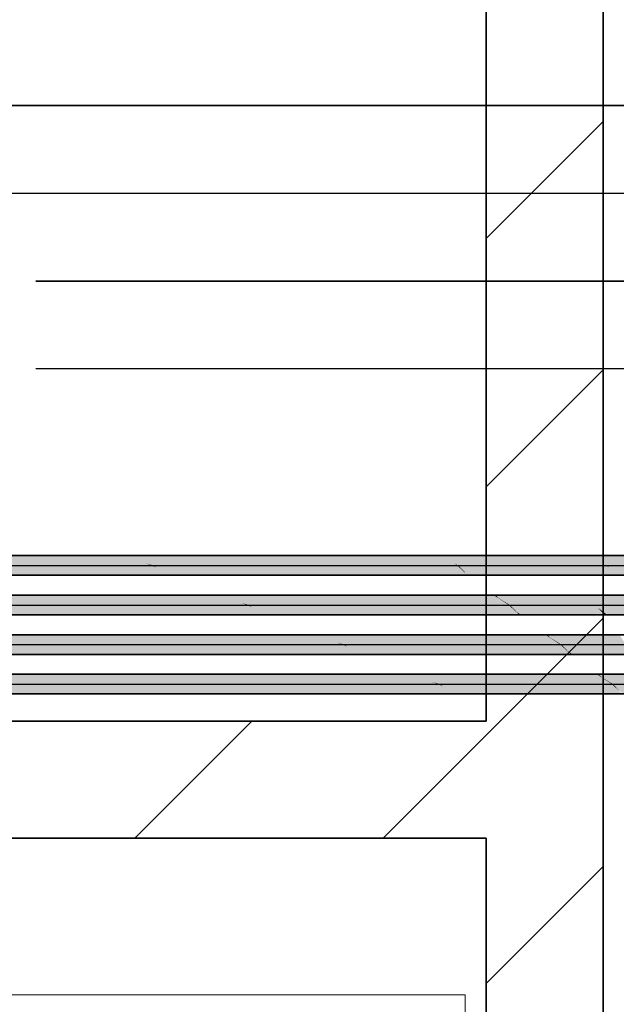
# Model space of a CAD drawing. Extents: x 635 to 1785, y -95 to 499.
# Tile 79 of 110: x 1184 to 1204, y 76 to 109. Entities that reach past the tile are written whole.
import ezdxf
from ezdxf.lldxf.tags import DXFTag

# ---------------------------------------------------------------- set-up
doc = ezdxf.new("R2010")
doc.units = 0
doc.layers.get('0').update_dxf_attribs({"lineweight": 35})
for name, color, linetype, lineweight, true_color in [('A_Wand_allgemein', 7, 'Continuous', 35, 0x585858), ('H_Ruecklauf', 5, 'Continuous', 35, 0x0000ff), ('H_Ruecklauf_Beschriftung', 5, 'Continuous', 18, 0x0000ff), ('H_Vorlauf', 1, 'Continuous', 25, 0xff0000), ('Rohrleitung', 1, 'Continuous', 35, 0xff0000), ('Rohrleitung-Shading', 1, 'Continuous', 35, 0xff0000)]:
    doc.layers.add(name, color=color, linetype=linetype, lineweight=lineweight, true_color=true_color)
doc.styles.get("Standard").update_dxf_attribs({"font": 'arial.ttf'})
tags = doc.linetypes.add('fein_strichliert', pattern=[4, 1, -2, 1]).pattern_tags.tags
tags[8:9] = [DXFTag(74, 4), DXFTag(75, 0), DXFTag(340, '0'), DXFTag(46, 0.0), DXFTag(50, 0.0), DXFTag(44, 0.0), DXFTag(45, 0.0)]
tags[6:7] = [DXFTag(74, 4), DXFTag(75, 0), DXFTag(340, '0'), DXFTag(46, 0.0), DXFTag(50, 0.0), DXFTag(44, 0.0), DXFTag(45, 0.0)]
tags[4:5] = [DXFTag(74, 4), DXFTag(75, 0), DXFTag(340, '0'), DXFTag(46, 0.0), DXFTag(50, 0.0), DXFTag(44, 0.0), DXFTag(45, 0.0)]
tags = doc.linetypes.add('STRICHPUNKT2', pattern=[12.7, 6.35, -3.175, 0, -3.175]).pattern_tags.tags
tags[10:11] = [DXFTag(74, 4), DXFTag(75, 0), DXFTag(340, '0'), DXFTag(46, 0.0), DXFTag(50, 0.0), DXFTag(44, 0.0), DXFTag(45, 0.0)]
tags[8:9] = [DXFTag(74, 4), DXFTag(75, 0), DXFTag(340, '0'), DXFTag(46, 0.0), DXFTag(50, 0.0), DXFTag(44, 0.0), DXFTag(45, 0.0)]
tags[6:7] = [DXFTag(74, 4), DXFTag(75, 0), DXFTag(340, '0'), DXFTag(46, 0.0), DXFTag(50, 0.0), DXFTag(44, 0.0), DXFTag(45, 0.0)]
tags[4:5] = [DXFTag(74, 4), DXFTag(75, 0), DXFTag(340, '0'), DXFTag(46, 0.0), DXFTag(50, 0.0), DXFTag(44, 0.0), DXFTag(45, 0.0)]

# ---------------------------------------------------------------- blocks, each defined once
blk = doc.blocks.new('Shading-A06HSU8SNL', base_point=(1210.342, 90.657))
at = {"layer": 'Rohrleitung-Shading', "color": 12, "true_color": 0xd90000}
for points in [[(1188.491, 90.735), (1187.563, 91.072), (1140.345, 90.735), (1137.448, 91.072)], [(1188.548, 90.735), (1187.563, 91.072), (1188.276, 90.813)], [(1188.548, 90.735), (1198.93, 90.735), (1187.563, 91.072), (1198.419, 91.072)], [(1198.966, 90.735), (1198.419, 91.072), (1198.812, 90.813)], [(1198.966, 90.735), (1204.055, 90.735), (1198.419, 91.072), (1203.741, 91.072)], [(1207.32, 91.072), (1203.741, 91.072), (1207.508, 90.735), (1204.055, 90.735)], [(1142.567, 90.398), (1189.19, 90.398), (1140.512, 90.735), (1188.491, 90.735)], [(1188.491, 90.735), (1188.548, 90.735), (1188.276, 90.813)], [(1188.548, 90.735), (1188.491, 90.735), (1188.653, 90.657)], [(1189.19, 90.398), (1188.548, 90.735), (1188.653, 90.657)], [(1189.19, 90.398), (1199.297, 90.398), (1188.548, 90.735), (1198.93, 90.735)], [(1198.93, 90.735), (1198.966, 90.735), (1198.812, 90.813)], [(1198.966, 90.735), (1198.93, 90.735), (1199.015, 90.657)], [(1199.297, 90.398), (1198.966, 90.735), (1199.015, 90.657)], [(1198.966, 90.735), (1199.297, 90.398), (1202.586, 90.735), (1203.019, 90.398)], [(1203.019, 90.398), (1204.258, 90.398), (1202.586, 90.735), (1204.055, 90.735)], [(1204.082, 90.735), (1204.055, 90.735), (1204.102, 90.657)], [(1207.6, 90.398), (1207.508, 90.735), (1204.102, 90.657), (1204.082, 90.735)], [(1207.6, 90.398), (1204.102, 90.657), (1204.258, 90.398)]]:
    blk.add_solid(points, dxfattribs=at)
blk = doc.blocks.new('Shading-A06HSU8YNL', base_point=(1210.52, 89.306))
at = {"layer": 'Rohrleitung-Shading', "color": 12, "true_color": 0xd90000}
for points in [[(1147.71, 89.721), (1191.753, 89.384), (1190.824, 89.721)], [(1147.71, 89.721), (1149.935, 89.462), (1191.753, 89.384), (1150.774, 89.384)], [(1190.824, 89.721), (1200.691, 89.384), (1200.18, 89.721)], [(1190.824, 89.721), (1191.537, 89.462), (1200.691, 89.384), (1191.81, 89.384)], [(1200.348, 89.617), (1200.18, 89.721), (1200.376, 89.591)], [(1200.235, 89.721), (1200.18, 89.721), (1200.348, 89.617)], [(1203.539, 89.721), (1200.235, 89.721), (1200.727, 89.384), (1200.348, 89.617)], [(1200.572, 89.462), (1200.727, 89.384), (1200.376, 89.591), (1200.348, 89.617)], [(1203.539, 89.721), (1200.727, 89.384), (1203.623, 89.384)], [(1203.623, 89.384), (1205.091, 89.384), (1203.539, 89.721), (1204.777, 89.721)], [(1192.451, 89.047), (1191.753, 89.384), (1151.122, 89.306), (1150.774, 89.384)], [(1192.451, 89.047), (1151.122, 89.306), (1152.829, 89.047)], [(1191.537, 89.462), (1191.753, 89.384), (1191.81, 89.384)], [(1191.753, 89.384), (1191.915, 89.306), (1191.81, 89.384)], [(1191.915, 89.306), (1200.691, 89.384), (1191.81, 89.384)], [(1191.915, 89.306), (1192.451, 89.047), (1200.691, 89.384), (1201.058, 89.047)], [(1200.691, 89.384), (1200.727, 89.384), (1200.572, 89.462)], [(1200.727, 89.384), (1200.691, 89.384), (1200.776, 89.306)], [(1200.776, 89.306), (1200.917, 89.177), (1200.727, 89.384), (1200.956, 89.151)], [(1203.623, 89.384), (1200.727, 89.384), (1201.114, 89.047), (1200.956, 89.151)], [(1200.917, 89.177), (1201.058, 89.047), (1200.956, 89.151)], [(1203.723, 89.306), (1203.623, 89.384), (1203.964, 89.047), (1201.114, 89.047)], [(1204.056, 89.047), (1205.295, 89.047), (1203.623, 89.384), (1205.091, 89.384)], [(1204.056, 89.047), (1203.723, 89.306), (1203.964, 89.047)], [(1200.956, 89.151), (1201.058, 89.047), (1201.114, 89.047)]]:
    blk.add_solid(points, dxfattribs=at)
blk = doc.blocks.new('Shading-A06HSU94NL', base_point=(1210.698, 87.955))
at = {"layer": 'Rohrleitung-Shading', "color": 12, "true_color": 0xd90000}
for points in [[(1157.972, 88.37), (1195.014, 88.033), (1194.086, 88.37)], [(1157.972, 88.37), (1160.196, 88.111), (1195.014, 88.033), (1161.036, 88.033)], [(1194.086, 88.37), (1202.452, 88.033), (1201.94, 88.37)], [(1194.086, 88.37), (1194.799, 88.111), (1202.452, 88.033), (1195.072, 88.033)], [(1202.109, 88.266), (1201.94, 88.37), (1202.137, 88.24)], [(1201.996, 88.37), (1201.94, 88.37), (1202.109, 88.266)], [(1202.488, 88.033), (1201.996, 88.37), (1202.109, 88.266)], [(1202.488, 88.033), (1204.492, 88.357), (1201.996, 88.37), (1204.484, 88.37)], [(1202.333, 88.111), (1202.488, 88.033), (1202.137, 88.24), (1202.109, 88.266)], [(1204.659, 88.033), (1204.64, 88.111), (1202.488, 88.033), (1204.492, 88.357)], [(1195.713, 87.696), (1195.014, 88.033), (1161.384, 87.955), (1161.036, 88.033)], [(1195.713, 87.696), (1161.384, 87.955), (1163.091, 87.696)], [(1194.799, 88.111), (1195.014, 88.033), (1195.072, 88.033)], [(1195.014, 88.033), (1195.177, 87.955), (1195.072, 88.033)], [(1195.177, 87.955), (1202.452, 88.033), (1195.072, 88.033)], [(1195.177, 87.955), (1195.713, 87.696), (1202.452, 88.033), (1202.819, 87.696)], [(1202.452, 88.033), (1202.488, 88.033), (1202.333, 88.111)], [(1202.488, 88.033), (1202.452, 88.033), (1202.537, 87.955)], [(1202.537, 87.955), (1202.677, 87.826), (1202.488, 88.033), (1202.717, 87.8)], [(1204.659, 88.033), (1202.488, 88.033), (1202.874, 87.696), (1202.717, 87.8)], [(1202.677, 87.826), (1202.819, 87.696), (1202.717, 87.8)], [(1204.76, 87.955), (1204.659, 88.033), (1205.001, 87.696), (1202.874, 87.696)], [(1202.717, 87.8), (1202.819, 87.696), (1202.874, 87.696)]]:
    blk.add_solid(points, dxfattribs=at)
blk = doc.blocks.new('Shading-A06HSU96NL', base_point=(1218.861, 86.949))
at = {"layer": 'Rohrleitung-Shading', "color": 12, "true_color": 0xd90000}
for points in [[(1168.234, 87.019), (1170.458, 86.76), (1198.276, 86.682), (1171.298, 86.682)], [(1168.234, 87.019), (1198.276, 86.682), (1197.347, 87.019)], [(1197.347, 87.019), (1198.061, 86.76), (1204.212, 86.682), (1198.333, 86.682)], [(1197.347, 87.019), (1204.212, 86.682), (1203.701, 87.019)], [(1203.756, 87.019), (1203.701, 87.019), (1203.87, 86.915)], [(1203.87, 86.915), (1203.701, 87.019), (1203.898, 86.889)], [(1204.248, 86.682), (1205.532, 87), (1203.756, 87.019), (1205.521, 87.019)], [(1204.248, 86.682), (1203.756, 87.019), (1203.87, 86.915)], [(1204.094, 86.76), (1204.248, 86.682), (1203.898, 86.889), (1203.87, 86.915)], [(1205.696, 86.682), (1205.677, 86.76), (1204.248, 86.682), (1205.532, 87)], [(1198.975, 86.345), (1198.276, 86.682), (1171.646, 86.604), (1171.298, 86.682)], [(1198.975, 86.345), (1171.646, 86.604), (1173.353, 86.345)], [(1198.061, 86.76), (1198.276, 86.682), (1198.333, 86.682)], [(1198.276, 86.682), (1198.438, 86.604), (1198.333, 86.682)], [(1198.438, 86.604), (1204.212, 86.682), (1198.333, 86.682)], [(1198.438, 86.604), (1198.975, 86.345), (1204.212, 86.682), (1204.579, 86.345)], [(1204.212, 86.682), (1204.248, 86.682), (1204.094, 86.76)], [(1204.248, 86.682), (1204.212, 86.682), (1204.297, 86.604)], [(1204.297, 86.604), (1204.438, 86.475), (1204.248, 86.682), (1204.477, 86.449)], [(1205.696, 86.682), (1204.248, 86.682), (1204.635, 86.345), (1204.477, 86.449)]]:
    blk.add_solid(points, dxfattribs=at)
blk = doc.blocks.new('Wand-A06HSUH6NL', base_point=(713.182, 81.415))
at = {"color": 0, "linetype": 'ByBlock', "lineweight": -2, "ltscale": 0.35}
for p, q in [((713.182, 85.415), (1199.924, 85.415)), ((713.182, 81.415), (1199.924, 81.415))]:
    blk.add_line(p, q, dxfattribs=at)
at = {"color": 0, "lineweight": -2}
for p, q in [((1187.915, 81.415), (1191.915, 85.415)), ((1196.4, 81.415), (1199.924, 84.939))]:
    blk.add_line(p, q, dxfattribs=at)
blk = doc.blocks.new('Wand-A06HSUI4NL', base_point=(1199.924, 44.907))
at = {"color": 0, "linetype": 'ByBlock', "lineweight": -2, "ltscale": 0.35}
for p, q in [((1199.924, 85.415), (1199.924, 179.614)), ((1203.924, 44.907), (1203.924, 130.697)), ((1199.924, 44.907), (1199.924, 81.415))]:
    blk.add_line(p, q, dxfattribs=at)
at = {"color": 0, "lineweight": -2}
for p, q in [((1199.924, 101.909), (1203.924, 105.909)), ((1199.924, 93.424), (1203.924, 97.424)), ((1199.924, 84.939), (1203.924, 88.939)), ((1199.924, 76.454), (1203.924, 80.454))]:
    blk.add_line(p, q, dxfattribs=at)
blk = doc.blocks.new('Teilstrecke-A06HSVWCNL', base_point=(1187.608, 66.388))
at = {"color": 0, "linetype": 'ByBlock', "lineweight": -2, "ltscale": 0.25}
blk.add_line((1411.535, 97.449), (1187.758, 97.449), dxfattribs=at)
blk = doc.blocks.new('Teilstrecke-A06HSVWQNL', base_point=(1190.608, 65.513))
at = {"color": 0, "linetype": 'ByBlock', "lineweight": -2, "ltscale": 0.35}
blk.add_line((1416.535, 100.449), (1190.758, 100.449), dxfattribs=at)
blk = doc.blocks.new('Stahlrohr nach DIN 2448-A06HSW1ENL', base_point=(1129.255, 86.345))
at = {"color": 0, "linetype": 'ByBlock', "lineweight": -2, "ltscale": 0.35}
for p, q in [((1249.739, 87.019), (1129.255, 87.019)), ((1129.255, 86.345), (1249.739, 86.345))]:
    blk.add_line(p, q, dxfattribs=at)
at = {"color": 0, "linetype": 'STRICHPUNKT2', "lineweight": 25, "ltscale": 0.25}
blk.add_line((1129.255, 86.682), (1249.739, 86.682), dxfattribs=at)
blk = doc.blocks.new('Stahlrohr nach DIN 2448-A06HSW1INL', base_point=(1130.603, 87.696))
at = {"color": 0, "linetype": 'ByBlock', "lineweight": -2, "ltscale": 0.35}
for p, q in [((1251.173, 88.37), (1130.603, 88.37)), ((1130.603, 87.696), (1251.173, 87.696))]:
    blk.add_line(p, q, dxfattribs=at)
at = {"color": 0, "linetype": 'STRICHPUNKT2', "lineweight": 25, "ltscale": 0.25}
blk.add_line((1130.603, 88.033), (1251.173, 88.033), dxfattribs=at)
blk = doc.blocks.new('Stahlrohr nach DIN 2448-A06HSW1MNL', base_point=(1132.037, 89.047))
at = {"color": 0, "linetype": 'ByBlock', "lineweight": -2, "ltscale": 0.35}
for p, q in [((1265.675, 89.721), (1132.037, 89.721)), ((1132.037, 89.047), (1265.675, 89.047))]:
    blk.add_line(p, q, dxfattribs=at)
at = {"color": 0, "linetype": 'STRICHPUNKT2', "lineweight": 25, "ltscale": 0.25}
blk.add_line((1132.037, 89.384), (1265.675, 89.384), dxfattribs=at)
blk = doc.blocks.new('Stahlrohr nach DIN 2448-A06HSW1QNL', base_point=(1133.471, 90.398))
at = {"color": 0, "linetype": 'ByBlock', "lineweight": -2, "ltscale": 0.35}
for p, q in [((1267.109, 91.072), (1133.471, 91.072)), ((1133.471, 90.398), (1267.109, 90.398))]:
    blk.add_line(p, q, dxfattribs=at)
at = {"color": 0, "linetype": 'STRICHPUNKT2', "lineweight": 25, "ltscale": 0.25}
blk.add_line((1133.471, 90.735), (1267.109, 90.735), dxfattribs=at)
blk = doc.blocks.new('Bauteilbeschriftung-A06HSW3KNL', base_point=(1183.151, 64.819))
at = {"color": 0, "linetype": 'ByBlock', "lineweight": -2, "ltscale": 0.18}
blk.add_line((1183.151, 76.069), (1183.151, 91.072), dxfattribs=at)
at = {"color": 0, "lineweight": -2}
for p, q in [((1183.151, 76.069), (1199.202, 76.069)), ((1183.151, 64.819), (1183.151, 76.069)), ((1199.202, 76.069), (1199.202, 64.819)), ((1183.151, 72.319), (1199.202, 72.319)), ((1183.151, 68.569), (1199.202, 68.569)), ((1199.202, 64.819), (1183.151, 64.819))]:
    blk.add_line(p, q, dxfattribs=at)
at = {"color": 0, "linetype": 'ByBlock', "lineweight": -2, "ltscale": 0.18, "char_height": 1.5, "attachment_point": 1}
for s, insert in [('{\\fArial;DN 12}', (1183.651, 74.944)), ('{\\fArial;ṁ = 106.48 kg/h}', (1183.651, 71.194)), ('{\\fArial;Temponox}', (1183.651, 67.444))]:
    blk.add_mtext(s, dxfattribs=dict(at, insert=insert))

msp = doc.modelspace()

# ---------------------------------------------------------------- linework, layer by layer
at = {"layer": 'H_Ruecklauf', "linetype": 'fein_strichliert', "ltscale": 0.35}
for p, q in [((1231.163, 106.449), (1183.151, 106.449)), ((1190.758, 100.449), (1184.528, 100.449))]:
    msp.add_line(p, q, dxfattribs=at)
at = {"layer": 'H_Vorlauf', "ltscale": 0.25}
for p, q in [((1231.163, 103.449), (1122.762, 103.449)), ((1193.758, 103.449), (1180.123, 103.449)), ((1187.758, 97.449), (1184.528, 97.449))]:
    msp.add_line(p, q, dxfattribs=at)

# ---------------------------------------------------------------- block references
at = {"layer": 'A_Wand_allgemein', "ltscale": 0.35}
for name, p in [('Wand-A06HSUI4NL', (1199.924, 44.907)), ('Wand-A06HSUH6NL', (713.182, 81.415))]:
    msp.add_blockref(name, p, dxfattribs=at)
at = {"layer": 'H_Ruecklauf', "linetype": 'fein_strichliert', "ltscale": 0.35}
msp.add_blockref('Teilstrecke-A06HSVWQNL', (1190.608, 65.513), dxfattribs=at)
at = {"layer": 'H_Ruecklauf_Beschriftung', "ltscale": 0.18}
msp.add_blockref('Bauteilbeschriftung-A06HSW3KNL', (1183.151, 64.819), dxfattribs=at)
at = {"layer": 'H_Vorlauf', "ltscale": 0.25}
msp.add_blockref('Teilstrecke-A06HSVWCNL', (1187.608, 66.388), dxfattribs=at)
at = {"layer": 'Rohrleitung'}
for name, p in [('Shading-A06HSU8SNL', (1210.342, 90.657)), ('Shading-A06HSU8YNL', (1210.52, 89.306)), ('Shading-A06HSU94NL', (1210.698, 87.955)), ('Shading-A06HSU96NL', (1218.861, 86.949))]:
    msp.add_blockref(name, p, dxfattribs=at)
at = {"layer": 'Rohrleitung', "ltscale": 0.35}
for name, p in [('Stahlrohr nach DIN 2448-A06HSW1QNL', (1133.471, 90.398)), ('Stahlrohr nach DIN 2448-A06HSW1MNL', (1132.037, 89.047)), ('Stahlrohr nach DIN 2448-A06HSW1INL', (1130.603, 87.696)), ('Stahlrohr nach DIN 2448-A06HSW1ENL', (1129.255, 86.345))]:
    msp.add_blockref(name, p, dxfattribs=at)

doc.saveas('drawing.dxf')
